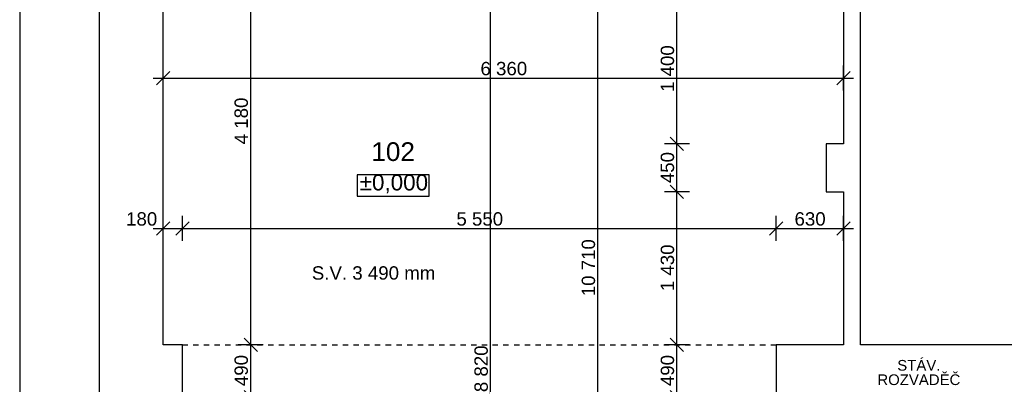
# Model space of a CAD drawing. Header units: millimetres. Extents: x -42769 to -13506, y 26197 to 41113.
# Tile 2 of 11: x -42769 to -33562, y 32524 to 35938. Entities that reach past the tile are written whole.
import ezdxf

# ---------------------------------------------------------------- set-up
doc = ezdxf.new("R2010")
doc.units = ezdxf.units.MM
doc.header["$MEASUREMENT"] = 0
doc.linetypes.add('Čárkovaná S', pattern=[100, 50, -50])
doc.layers.add('Kóty', color=7, linetype='Continuous')
doc.layers.add('SLEPAK', color=7, linetype='Continuous')
doc.styles.add('GENERATED_STYLE_1', font='arial.ttf')
doc.styles.add('GENERATED_STYLE_2', font='arial.ttf')
doc.dimstyles.new('GENERATED_STYLE__1', dxfattribs={"dimtxt": 125, "dimasz": 118.75, "dimexe": 0.18, "dimexo": 0, "dimgap": 0.09, "dimtad": 1, "dimtih": 1, "dimtoh": 1, "dimdec": 0, "dimzin": 0, "dimdsep": 46, "dimtxsty": 'GENERATED_STYLE_1', "dimblk": 'ARROWHEAD_6', "dimblk1": 'ARROWHEAD_6', "dimblk2": 'ARROWHEAD_6', "dimcen": 0.09, "dimclrd": 7, "dimclre": 7, "dimclrt": 7, "dimazin": 0, "dimtfac": 1, "dimtdec": 4, "dimtmove": 0, "dimatfit": 3, "dimfxl": 0, "dimtolj": 1, "dimtzin": 0, "dimarcsym": 0})
doc.dimstyles.new('GENERATED_STYLE__2', dxfattribs={"dimtxt": 125, "dimasz": 118.75, "dimexe": 0.18, "dimexo": 0, "dimgap": 0.09, "dimtad": 1, "dimdec": 0, "dimzin": 0, "dimdsep": 46, "dimtxsty": 'GENERATED_STYLE_1', "dimblk": 'ARROWHEAD_6', "dimblk1": 'ARROWHEAD_6', "dimblk2": 'ARROWHEAD_6', "dimcen": 0.09, "dimclrd": 7, "dimclre": 7, "dimclrt": 7, "dimazin": 0, "dimtfac": 1, "dimtdec": 4, "dimtmove": 0, "dimatfit": 3, "dimfxl": 0, "dimtolj": 1, "dimtzin": 0, "dimarcsym": 0})

# ---------------------------------------------------------------- blocks, each defined once
blk = doc.blocks.new('*D68')
at = {"layer": 'Kóty', "linetype": 'Continuous'}
for p, q in [((-36506.2, 32895.2), (-36740.6, 32895.2)), ((-36685.9, 32957.7), (-36560.9, 32832.7)), ((-36623.4, 32405.2), (-36623.4, 32895.2)), ((-36685.9, 32467.7), (-36560.9, 32342.7)), ((-36506.2, 32405.2), (-36740.6, 32405.2))]:
    blk.add_line(p, q, dxfattribs=at)
at = {"layer": 'Kóty', "insert": (-36648.4, 32507.9), "char_height": 125, "attachment_point": 7, "rotation": 90, "style": 'GENERATED_STYLE_1'}
blk.add_mtext('{490}', dxfattribs=at)
blk = doc.blocks.new('ARROWHEAD_6')
at = {"color": 0, "linetype": 'Continuous', "lineweight": 0}
for p, q in [((0, 0), (-1, 0)), ((-0.5, -0.5), (0.5, 0.5))]:
    blk.add_line(p, q, dxfattribs=at)
blk = doc.blocks.new('*D69')
at = {"layer": 'Kóty', "linetype": 'Continuous'}
for p, q in [((-36685.9, 34387.7), (-36560.9, 34262.7)), ((-36506.2, 34325.2), (-36740.6, 34325.2)), ((-36623.4, 32895.2), (-36623.4, 34325.2)), ((-36506.2, 32895.2), (-36740.6, 32895.2)), ((-36685.9, 32957.7), (-36560.9, 32832.7))]:
    blk.add_line(p, q, dxfattribs=at)
at = {"layer": 'Kóty', "insert": (-36648.4, 33396.5), "char_height": 125, "attachment_point": 7, "rotation": 90, "style": 'GENERATED_STYLE_1'}
blk.add_mtext('{1\xa0430}', dxfattribs=at)
blk = doc.blocks.new('*D70')
at = {"layer": 'Kóty', "linetype": 'Continuous'}
for p, q in [((-36685.9, 34837.7), (-36560.9, 34712.7)), ((-36506.2, 34775.2), (-36740.6, 34775.2)), ((-36623.4, 34325.2), (-36623.4, 34775.2)), ((-36685.9, 34387.7), (-36560.9, 34262.7)), ((-36506.2, 34325.2), (-36740.6, 34325.2))]:
    blk.add_line(p, q, dxfattribs=at)
at = {"layer": 'Kóty', "insert": (-36648.4, 34407.9), "char_height": 125, "attachment_point": 7, "rotation": 90, "style": 'GENERATED_STYLE_1'}
blk.add_mtext('{450}', dxfattribs=at)
blk = doc.blocks.new('*D71')
at = {"layer": 'Kóty', "linetype": 'Continuous'}
for p, q in [((-36685.9, 36237.7), (-36560.9, 36112.7)), ((-36506.2, 36175.2), (-36740.6, 36175.2)), ((-36623.4, 34775.2), (-36623.4, 36175.2)), ((-36685.9, 34837.7), (-36560.9, 34712.7)), ((-36506.2, 34775.2), (-36740.6, 34775.2))]:
    blk.add_line(p, q, dxfattribs=at)
at = {"layer": 'Kóty', "insert": (-36648.4, 35261.5), "char_height": 125, "attachment_point": 7, "rotation": 90, "style": 'GENERATED_STYLE_1'}
blk.add_mtext('{1\xa0400}', dxfattribs=at)
blk = doc.blocks.new('*D72')
at = {"layer": 'Kóty', "linetype": 'Continuous'}
for p, q in [((-36685.9, 37137.7), (-36560.9, 37012.7)), ((-36506.2, 37075.2), (-36740.6, 37075.2)), ((-36623.4, 36175.2), (-36623.4, 37075.2)), ((-36685.9, 36237.7), (-36560.9, 36112.7)), ((-36506.2, 36175.2), (-36740.6, 36175.2))]:
    blk.add_line(p, q, dxfattribs=at)
at = {"layer": 'Kóty', "insert": (-36648.4, 36482.9), "char_height": 125, "attachment_point": 7, "rotation": 90, "style": 'GENERATED_STYLE_1'}
blk.add_mtext('{900}', dxfattribs=at)
blk = doc.blocks.new('*D73')
at = {"layer": 'Kóty', "linetype": 'Continuous'}
for p, q in [((-36506.2, 37575.2), (-36740.6, 37575.2)), ((-36685.9, 37637.7), (-36560.9, 37512.7)), ((-36623.4, 37075.2), (-36623.4, 37575.2)), ((-36685.9, 37137.7), (-36560.9, 37012.7)), ((-36506.2, 37075.2), (-36740.6, 37075.2))]:
    blk.add_line(p, q, dxfattribs=at)
at = {"layer": 'Kóty', "insert": (-36648.4, 37182.9), "char_height": 125, "attachment_point": 7, "rotation": 90, "style": 'GENERATED_STYLE_1'}
blk.add_mtext('{500}', dxfattribs=at)
blk = doc.blocks.new('*D74')
at = {"layer": 'Kóty', "linetype": 'Continuous'}
for p, q in [((-36623.4, 38965.2), (-36623.4, 39058.9)), ((-36506.2, 38965.2), (-36740.6, 38965.2)), ((-36560.9, 38902.7), (-36685.9, 39027.7)), ((-36623.4, 37575.2), (-36623.4, 38965.2)), ((-36506.2, 37575.2), (-36740.6, 37575.2)), ((-36685.9, 37637.7), (-36560.9, 37512.7))]:
    blk.add_line(p, q, dxfattribs=at)
at = {"layer": 'Kóty', "insert": (-36648.4, 38056.5), "char_height": 125, "attachment_point": 7, "rotation": 90, "style": 'GENERATED_STYLE_1'}
blk.add_mtext('{1\xa0390}', dxfattribs=at)
blk = doc.blocks.new('*D75')
at = {"layer": 'Kóty', "linetype": 'Continuous'}
for p, q in [((-38427.7, 37137.7), (-38302.7, 37012.7)), ((-38248, 37075.2), (-38482.3, 37075.2)), ((-38365.2, 28255.2), (-38365.2, 37075.2)), ((-38427.7, 28317.7), (-38302.7, 28192.7)), ((-38248, 28255.2), (-38482.3, 28255.2)), ((-38365.2, 28161.4), (-38365.2, 28255.2))]:
    blk.add_line(p, q, dxfattribs=at)
at = {"layer": 'Kóty', "insert": (-38390.2, 32451.5), "char_height": 125, "attachment_point": 7, "rotation": 90, "style": 'GENERATED_STYLE_1'}
blk.add_mtext('{8\xa0820}', dxfattribs=at)
blk = doc.blocks.new('*D76')
at = {"layer": 'Kóty', "linetype": 'Continuous'}
for p, q in [((-38365.2, 38965.2), (-38365.2, 39058.9)), ((-38248, 38965.2), (-38482.3, 38965.2)), ((-38302.7, 38902.7), (-38427.7, 39027.7)), ((-38365.2, 37075.2), (-38365.2, 38965.2)), ((-38427.7, 37137.7), (-38302.7, 37012.7)), ((-38248, 37075.2), (-38482.3, 37075.2))]:
    blk.add_line(p, q, dxfattribs=at)
at = {"layer": 'Kóty', "insert": (-38390.2, 37806.5), "char_height": 125, "attachment_point": 7, "rotation": 90, "style": 'GENERATED_STYLE_1'}
blk.add_mtext('{1\xa0890}', dxfattribs=at)
blk = doc.blocks.new('*D77')
at = {"layer": 'Kóty', "linetype": 'Continuous'}
for p, q in [((-37362.3, 38965.2), (-37362.3, 39058.9)), ((-37245.1, 38965.2), (-37479.5, 38965.2)), ((-37299.8, 38902.7), (-37424.8, 39027.7)), ((-37362.3, 28255.2), (-37362.3, 38965.2)), ((-37424.8, 28317.7), (-37299.8, 28192.7)), ((-37245.1, 28255.2), (-37479.5, 28255.2)), ((-37362.3, 28161.4), (-37362.3, 28255.2))]:
    blk.add_line(p, q, dxfattribs=at)
at = {"layer": 'Kóty', "insert": (-37387.3, 33349), "char_height": 125, "attachment_point": 7, "rotation": 90, "style": 'GENERATED_STYLE_1'}
blk.add_mtext('{10\xa0710}', dxfattribs=at)
blk = doc.blocks.new('*D79')
at = {"layer": 'Kóty', "linetype": 'Continuous'}
for p, q in [((-40491.2, 32895.2), (-40725.5, 32895.2)), ((-40670.8, 32957.7), (-40545.8, 32832.7)), ((-40608.3, 32405.2), (-40608.3, 32895.2)), ((-40670.8, 32467.7), (-40545.8, 32342.7)), ((-40491.2, 32405.2), (-40725.5, 32405.2))]:
    blk.add_line(p, q, dxfattribs=at)
at = {"layer": 'Kóty', "insert": (-40633.3, 32507.9), "char_height": 125, "attachment_point": 7, "rotation": 90, "style": 'GENERATED_STYLE_1'}
blk.add_mtext('{490}', dxfattribs=at)
blk = doc.blocks.new('*D80')
at = {"layer": 'Kóty', "linetype": 'Continuous'}
for p, q in [((-40670.8, 37137.7), (-40545.8, 37012.7)), ((-40491.2, 37075.2), (-40725.5, 37075.2)), ((-40608.3, 32895.2), (-40608.3, 37075.2)), ((-40491.2, 32895.2), (-40725.5, 32895.2)), ((-40670.8, 32957.7), (-40545.8, 32832.7))]:
    blk.add_line(p, q, dxfattribs=at)
at = {"layer": 'Kóty', "insert": (-40633.3, 34771.5), "char_height": 125, "attachment_point": 7, "rotation": 90, "style": 'GENERATED_STYLE_1'}
blk.add_mtext('{4\xa0180}', dxfattribs=at)
blk = doc.blocks.new('*D81')
at = {"layer": 'Kóty', "linetype": 'Continuous'}
for p, q in [((-40491.2, 37575.2), (-40725.5, 37575.2)), ((-40670.8, 37637.7), (-40545.8, 37512.7)), ((-40608.3, 37075.2), (-40608.3, 37575.2)), ((-40670.8, 37137.7), (-40545.8, 37012.7)), ((-40491.2, 37075.2), (-40725.5, 37075.2))]:
    blk.add_line(p, q, dxfattribs=at)
at = {"layer": 'Kóty', "insert": (-40633.3, 37182.9), "char_height": 125, "attachment_point": 7, "rotation": 90, "style": 'GENERATED_STYLE_1'}
blk.add_mtext('{500}', dxfattribs=at)
blk = doc.blocks.new('*D82')
at = {"layer": 'Kóty', "linetype": 'Continuous'}
for p, q in [((-40608.3, 38965.2), (-40608.3, 39058.9)), ((-40491.2, 38965.2), (-40725.5, 38965.2)), ((-40545.8, 38902.7), (-40670.8, 39027.7)), ((-40608.3, 37575.2), (-40608.3, 38965.2)), ((-40491.2, 37575.2), (-40725.5, 37575.2)), ((-40670.8, 37637.7), (-40545.8, 37512.7))]:
    blk.add_line(p, q, dxfattribs=at)
at = {"layer": 'Kóty', "insert": (-40633.3, 38056.5), "char_height": 125, "attachment_point": 7, "rotation": 90, "style": 'GENERATED_STYLE_1'}
blk.add_mtext('{1\xa0390}', dxfattribs=at)
blk = doc.blocks.new('*D109')
at = {"layer": 'Kóty', "linetype": 'Continuous'}
for p, q in [((-41426.8, 33866.3), (-41426.8, 34100.7)), ((-41246.8, 33866.3), (-41246.8, 34100.7)), ((-41520.6, 33983.5), (-41426.8, 33983.5)), ((-41364.3, 34046), (-41489.3, 33921)), ((-41426.8, 33983.5), (-41246.8, 33983.5)), ((-41184.3, 34046), (-41309.3, 33921))]:
    blk.add_line(p, q, dxfattribs=at)
at = {"layer": 'Kóty', "insert": (-41773.9, 34008.5), "char_height": 125, "attachment_point": 7, "style": 'GENERATED_STYLE_1'}
blk.add_mtext('{180}', dxfattribs=at)
blk = doc.blocks.new('*D110')
at = {"layer": 'Kóty', "linetype": 'Continuous'}
for p, q in [((-41246.8, 33866.3), (-41246.8, 34100.7)), ((-35696.8, 33866.3), (-35696.8, 34100.7)), ((-41184.3, 34046), (-41309.3, 33921)), ((-41246.8, 33983.5), (-35696.8, 33983.5)), ((-35634.3, 34046), (-35759.3, 33921))]:
    blk.add_line(p, q, dxfattribs=at)
at = {"layer": 'Kóty', "insert": (-38685.5, 34008.5), "char_height": 125, "attachment_point": 7, "style": 'GENERATED_STYLE_1'}
blk.add_mtext('{5\xa0550}', dxfattribs=at)
blk = doc.blocks.new('*D111')
at = {"layer": 'Kóty', "linetype": 'Continuous'}
for p, q in [((-35696.8, 33866.3), (-35696.8, 34100.7)), ((-35066.8, 33866.3), (-35066.8, 34100.7)), ((-35634.3, 34046), (-35759.3, 33921)), ((-35696.8, 33983.5), (-35066.8, 33983.5)), ((-35129.3, 33921), (-35004.3, 34046)), ((-35066.8, 33983.5), (-34973.1, 33983.5))]:
    blk.add_line(p, q, dxfattribs=at)
at = {"layer": 'Kóty', "insert": (-35524.1, 34008.5), "char_height": 125, "attachment_point": 7, "style": 'GENERATED_STYLE_1'}
blk.add_mtext('{630}', dxfattribs=at)
blk = doc.blocks.new('*D112')
at = {"layer": 'Kóty', "linetype": 'Continuous'}
for p, q in [((-41364.3, 35453.5), (-41489.3, 35328.5)), ((-41426.8, 35273.8), (-41426.8, 35508.2)), ((-35129.3, 35328.5), (-35004.3, 35453.5)), ((-35066.8, 35273.8), (-35066.8, 35508.2)), ((-41520.6, 35391), (-41426.8, 35391)), ((-41426.8, 35391), (-35066.8, 35391)), ((-35066.8, 35391), (-34973.1, 35391))]:
    blk.add_line(p, q, dxfattribs=at)
at = {"layer": 'Kóty', "insert": (-38460.5, 35416), "char_height": 125, "attachment_point": 7, "style": 'GENERATED_STYLE_1'}
blk.add_mtext('{6\xa0360}', dxfattribs=at)

msp = doc.modelspace()

# ---------------------------------------------------------------- linework, layer by layer
at = {"layer": 'Kóty', "linetype": 'Continuous'}
for p, q in [((-38939.3, 34486.6), (-39614.7, 34486.6)), ((-39614.7, 34486.6), (-39614.7, 34286.6)), ((-38939.3, 34286.6), (-38939.3, 34486.6)), ((-39614.7, 34286.6), (-38939.3, 34286.6))]:
    msp.add_line(p, q, dxfattribs=at)
at = {"layer": 'SLEPAK', "linetype": 'Continuous'}
for p, q in [((-35066.8, 34775.2), (-35226.8, 34775.2)), ((-35226.8, 34775.2), (-35226.8, 34325.2)), ((-35226.8, 34325.2), (-35066.8, 34325.2))]:
    msp.add_line(p, q, dxfattribs=at)
at = {"layer": 'SLEPAK', "linetype": 'Čárkovaná S'}
msp.add_line((-41246.8, 32895.2), (-35696.8, 32895.2), dxfattribs=at)
at = {"layer": 'SLEPAK', "linetype": 'Continuous', "flags": 128}
for points in [[(-42768.6, 41046.6), (-42768.6, 26196.6)], [(-42026.8, 37075.2), (-42026.8, 27655.2)], [(-41426.8, 32895.2), (-41426.8, 37075.2)], [(-34906.8, 32895.2), (-34906.8, 37075.2)], [(-35066.8, 36175.2), (-35066.8, 34775.2)], [(-35066.8, 34325.2), (-35066.8, 32895.2)], [(-41246.8, 32895.2), (-41426.8, 32895.2)], [(-41246.8, 32405.2), (-41246.8, 32895.2)], [(-35066.8, 32895.2), (-35696.8, 32895.2)], [(-35696.8, 32895.2), (-35696.8, 32405.2)], [(-32226.8, 32895.2), (-34906.8, 32895.2)]]:
    msp.add_lwpolyline(points, dxfattribs=at)

# ---------------------------------------------------------------- texts
at = {"linetype": 'Continuous', "insert": (-39277, 34612.6), "char_height": 175, "attachment_point": 8, "style": 'GENERATED_STYLE_2'}
msp.add_mtext('{102}', dxfattribs=at)
at = {"layer": 'Kóty', "insert": (-39589.7, 34311.6), "char_height": 150, "attachment_point": 7, "style": 'GENERATED_STYLE_1'}
msp.add_mtext('{±0,000}', dxfattribs=at)
at = {"layer": 'SLEPAK', "linetype": 'Continuous', "insert": (-39459.7, 33502.7), "char_height": 125, "attachment_point": 8, "style": 'GENERATED_STYLE_1'}
msp.add_mtext('{S.V. 3 490 mm}', dxfattribs=at)
at = {"layer": 'SLEPAK', "linetype": 'Continuous', "insert": (-34361.4, 32516.1), "char_height": 100, "width": 861.072, "attachment_point": 8, "line_spacing_factor": 0.809296, "style": 'GENERATED_STYLE_1'}
msp.add_mtext('{STÁV. ROZVADĚČ}', dxfattribs=at)

# ---------------------------------------------------------------- dimensions: what is measured, and where the dimension line sits
at = {"layer": 'Kóty', "linetype": 'Continuous'}
for base, p1, p2, picture, middle in [((-40608.3, 28255.2), (-40906.8, 37575.2), (-41426.8, 38965.2), '*D82', (-40695.8, 38270.2)), ((-38365.2, 28255.2), (-38856.8, 37075.2), (-38856.8, 38965.2), '*D76', (-38452.7, 38020.2)), ((-37362.3, 28255.2), (-37306.8, 28255.2), (-35246.8, 38965.2), '*D77', (-37449.8, 33610.2)), ((-36623.4, 28255.2), (-36166.8, 37575.2), (-37016.8, 38965.2), '*D74', (-36710.9, 38270.2)), ((-40608.3, 28255.2), (-40906.8, 37075.2), (-40906.8, 37575.2), '*D81', (-40695.8, 37325.2)), ((-36623.4, 28255.2), (-36166.8, 37075.2), (-36166.8, 37575.2), '*D73', (-36710.9, 37325.2)), ((-40608.3, 28255.2), (-41246.8, 32895.2), (-40906.8, 37075.2), '*D80', (-40695.8, 34985.2)), ((-38365.2, 28255.2), (-37306.8, 28255.2), (-38856.8, 37075.2), '*D75', (-38452.7, 32665.2)), ((-36623.4, 28255.2), (-35476.8, 36175.2), (-36166.8, 37075.2), '*D72', (-36710.9, 36625.2)), ((-36623.4, 28255.2), (-35226.8, 34775.2), (-35476.8, 36175.2), '*D71', (-36710.9, 35475.2)), ((-36623.4, 28255.2), (-35226.8, 34325.2), (-35226.8, 34775.2), '*D70', (-36710.9, 34550.2)), ((-36623.4, 28255.2), (-35696.8, 32895.2), (-35226.8, 34325.2), '*D69', (-36710.9, 33610.2)), ((-40608.3, 28255.2), (-41246.8, 32405.2), (-41246.8, 32895.2), '*D79', (-40695.8, 32650.2)), ((-36623.4, 28255.2), (-35696.8, 32405.2), (-35696.8, 32895.2), '*D68', (-36710.9, 32650.2))]:
    dim = msp.add_linear_dim(base=base, p1=p1, p2=p2, angle=90, dimstyle='GENERATED_STYLE__2', dxfattribs=at)
    dim.commit()
    dim.dimension.update_dxf_attribs({"geometry": picture, "text_midpoint": middle})
for base, p1, p2, picture, middle in [((-41426.8, 35391), (-41426.8, 33983.5), (-35066.8, 32895.2), '*D112', (-38246.8, 35478.5)), ((-41426.8, 33983.5), (-41246.8, 32895.2), (-35696.8, 32895.2), '*D110', (-38471.8, 34071)), ((-41426.8, 33983.5), (-41426.8, 32895.2), (-41246.8, 32895.2), '*D109', (-41631.6, 34071)), ((-41426.8, 33983.5), (-35696.8, 32895.2), (-35066.8, 32895.2), '*D111', (-35381.8, 34071))]:
    dim = msp.add_linear_dim(base=base, p1=p1, p2=p2, dimstyle='GENERATED_STYLE__1', dxfattribs=at)
    dim.commit()
    dim.dimension.update_dxf_attribs({"geometry": picture, "text_midpoint": middle})

doc.saveas('drawing.dxf')
